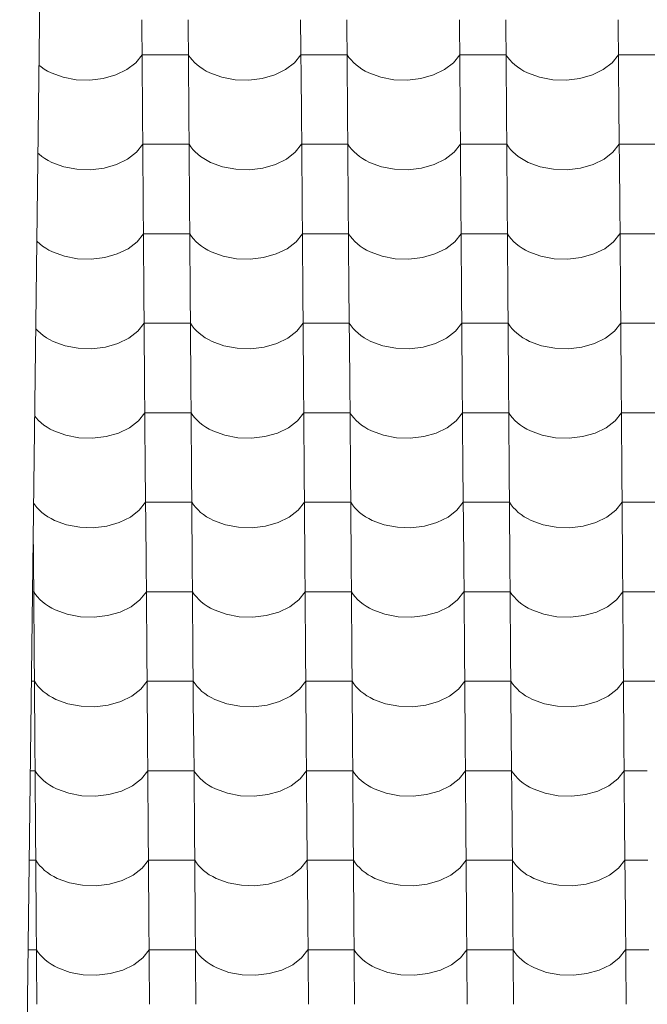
# Model space of a CAD drawing. Header units: millimetres. Extents: x -27785 to 104762, y -947 to 11132.
# Tile 5 of 146: x -20534 to -19882, y 7782 to 8805. Entities that reach past the tile are written whole.
import ezdxf

# ---------------------------------------------------------------- set-up
doc = ezdxf.new("R2010")
doc.units = ezdxf.units.MM
doc.header["$MEASUREMENT"] = 0
for name, color, linetype in [('POHLED JIŽNÍ_1_Bourané_Konstrukce - střechy a skořepiny', 7, 'Continuous'), ('POHLED JIŽNÍ_1_Bourané_Výplně - Povrchové', 7, 'Continuous'), ('POHLED JIŽNÍ_1_Konstrukce - nosné', 7, 'Continuous')]:
    doc.layers.add(name, color=color, linetype=linetype)

# ---------------------------------------------------------------- blocks, each defined once
blk = doc.blocks.new('*X2', base_point=(-29303.7, -27473.9))
at = {"layer": 'POHLED JIŽNÍ_1_Bourané_Výplně - Povrchové', "color": 7, "linetype": 'Continuous', "lineweight": 13}
for p, q in [((-20407.5, 8805.3), (-20406.7, 8712.6)), ((-20359.4, 8805.3), (-20358.7, 8712.6)), ((-20242.5, 8805.3), (-20241.8, 8712.6)), ((-20194.4, 8805.3), (-20193.7, 8712.6)), ((-20077.5, 8805.3), (-20076.8, 8712.6)), ((-20029.4, 8805.3), (-20028.7, 8712.6)), ((-19912.5, 8805.3), (-19911.8, 8712.6)), ((-20413.8, 8760.7), (-20407.2, 8769.1)), ((-20383.2, 8769.1), (-20407.2, 8769.1)), ((-20359.2, 8769.1), (-20383.2, 8769.1)), ((-20359.2, 8769.1), (-20357.3, 8766.3)), ((-20248.8, 8760.7), (-20242.2, 8769.1)), ((-20218.2, 8769.1), (-20242.2, 8769.1)), ((-20194.2, 8769.1), (-20218.2, 8769.1)), ((-20194.2, 8769.1), (-20192.3, 8766.3)), ((-20083.8, 8760.7), (-20077.2, 8769.1)), ((-20053.2, 8769.1), (-20077.2, 8769.1)), ((-20029.2, 8769.1), (-20053.2, 8769.1)), ((-20029.2, 8769.1), (-20027.3, 8766.3)), ((-19918.8, 8760.7), (-19912.2, 8769.1)), ((-19888.2, 8769.1), (-19912.2, 8769.1)), ((-19864.2, 8769.1), (-19888.2, 8769.1)), ((-20514.4, 8758.1), (-20512.1, 8756.3)), ((-20423, 8753.6), (-20413.8, 8760.7)), ((-20357.3, 8766.3), (-20355.2, 8763.6)), ((-20355.2, 8763.6), (-20352.7, 8761)), ((-20352.7, 8761), (-20350, 8758.6)), ((-20350, 8758.6), (-20347.1, 8756.3)), ((-20258.1, 8753.6), (-20248.8, 8760.7)), ((-20192.3, 8766.3), (-20190.2, 8763.6)), ((-20190.2, 8763.6), (-20187.7, 8761)), ((-20187.7, 8761), (-20185, 8758.6)), ((-20185, 8758.6), (-20182.1, 8756.3)), ((-20093.1, 8753.6), (-20083.8, 8760.7)), ((-20027.3, 8766.3), (-20025.2, 8763.6)), ((-20025.2, 8763.6), (-20022.7, 8761)), ((-20022.7, 8761), (-20020, 8758.6)), ((-20020, 8758.6), (-20017.1, 8756.3)), ((-19928.1, 8753.6), (-19918.8, 8760.7)), ((-20512.1, 8756.3), (-20508.9, 8754.1)), ((-20508.9, 8754.1), (-20505.4, 8752.1)), ((-20505.4, 8752.1), (-20501.8, 8750.2)), ((-20501.8, 8750.2), (-20489.3, 8745.6)), ((-20447.5, 8744.2), (-20434.5, 8748)), ((-20434.5, 8748), (-20423, 8753.6)), ((-20347.1, 8756.3), (-20343.9, 8754.1)), ((-20343.9, 8754.1), (-20340.5, 8752.1)), ((-20340.5, 8752.1), (-20336.8, 8750.2)), ((-20336.8, 8750.2), (-20324.3, 8745.6)), ((-20282.5, 8744.2), (-20269.5, 8748)), ((-20269.5, 8748), (-20258.1, 8753.6)), ((-20182.1, 8756.3), (-20178.9, 8754.1)), ((-20178.9, 8754.1), (-20175.5, 8752.1)), ((-20175.5, 8752.1), (-20171.8, 8750.2)), ((-20171.8, 8750.2), (-20159.3, 8745.6)), ((-20117.5, 8744.2), (-20104.5, 8748)), ((-20104.5, 8748), (-20093.1, 8753.6)), ((-20017.1, 8756.3), (-20013.9, 8754.1)), ((-20013.9, 8754.1), (-20010.5, 8752.1)), ((-20010.5, 8752.1), (-20006.8, 8750.2)), ((-20006.8, 8750.2), (-19994.3, 8745.6)), ((-19952.5, 8744.2), (-19939.5, 8748)), ((-19939.5, 8748), (-19928.1, 8753.6)), ((-20489.3, 8745.6), (-20475.7, 8743)), ((-20475.7, 8743), (-20461.5, 8742.6)), ((-20461.5, 8742.6), (-20447.5, 8744.2)), ((-20324.3, 8745.6), (-20310.7, 8743)), ((-20310.7, 8743), (-20296.5, 8742.6)), ((-20296.5, 8742.6), (-20282.5, 8744.2)), ((-20159.3, 8745.6), (-20145.7, 8743)), ((-20145.7, 8743), (-20131.5, 8742.6)), ((-20131.5, 8742.6), (-20117.5, 8744.2)), ((-19994.3, 8745.6), (-19980.7, 8743)), ((-19980.7, 8743), (-19966.5, 8742.6)), ((-19966.5, 8742.6), (-19952.5, 8744.2)), ((-20406.7, 8712.3), (-20406, 8619.6)), ((-20358.7, 8712.3), (-20358, 8619.6)), ((-20241.8, 8712.3), (-20241, 8619.6)), ((-20193.7, 8712.3), (-20193, 8619.6)), ((-20076.8, 8712.3), (-20076, 8619.6)), ((-20028.7, 8712.3), (-20028, 8619.6)), ((-19911.8, 8712.3), (-19911, 8619.6)), ((-20413.1, 8667.7), (-20406.5, 8676.1)), ((-20382.4, 8676.1), (-20406.5, 8676.1)), ((-20358.4, 8676.1), (-20382.4, 8676.1)), ((-20358.4, 8676.1), (-20356.6, 8673.3)), ((-20248.1, 8667.7), (-20241.5, 8676.1)), ((-20217.5, 8676.1), (-20241.5, 8676.1)), ((-20193.4, 8676.1), (-20217.5, 8676.1)), ((-20193.4, 8676.1), (-20191.6, 8673.3)), ((-20083.1, 8667.7), (-20076.5, 8676.1)), ((-20052.5, 8676.1), (-20076.5, 8676.1)), ((-20028.4, 8676.1), (-20052.5, 8676.1)), ((-20028.4, 8676.1), (-20026.6, 8673.3)), ((-19918.1, 8667.7), (-19911.5, 8676.1)), ((-19887.5, 8676.1), (-19911.5, 8676.1)), ((-19863.4, 8676.1), (-19887.5, 8676.1)), ((-20515.5, 8666.7), (-20514.3, 8665.6)), ((-20422.3, 8660.6), (-20413.1, 8667.7)), ((-20356.6, 8673.3), (-20354.4, 8670.6)), ((-20354.4, 8670.6), (-20352, 8668)), ((-20352, 8668), (-20349.3, 8665.6)), ((-20257.3, 8660.6), (-20248.1, 8667.7)), ((-20191.6, 8673.3), (-20189.4, 8670.6)), ((-20189.4, 8670.6), (-20187, 8668)), ((-20187, 8668), (-20184.3, 8665.6)), ((-20092.3, 8660.6), (-20083.1, 8667.7)), ((-20026.6, 8673.3), (-20024.5, 8670.6)), ((-20024.5, 8670.6), (-20022, 8668)), ((-20022, 8668), (-20019.3, 8665.6)), ((-19927.3, 8660.6), (-19918.1, 8667.7)), ((-20514.3, 8665.6), (-20511.4, 8663.2)), ((-20511.4, 8663.2), (-20508.2, 8661.1)), ((-20508.2, 8661.1), (-20504.7, 8659)), ((-20504.7, 8659), (-20501.1, 8657.2)), ((-20501.1, 8657.2), (-20488.6, 8652.6)), ((-20433.8, 8655), (-20422.3, 8660.6)), ((-20349.3, 8665.6), (-20346.4, 8663.2)), ((-20346.4, 8663.2), (-20343.2, 8661.1)), ((-20343.2, 8661.1), (-20339.7, 8659)), ((-20339.7, 8659), (-20336.1, 8657.2)), ((-20336.1, 8657.2), (-20323.6, 8652.6)), ((-20268.8, 8655), (-20257.3, 8660.6)), ((-20184.3, 8665.6), (-20181.4, 8663.2)), ((-20181.4, 8663.2), (-20178.2, 8661.1)), ((-20178.2, 8661.1), (-20174.7, 8659)), ((-20174.7, 8659), (-20171.1, 8657.2)), ((-20171.1, 8657.2), (-20158.6, 8652.6)), ((-20103.8, 8655), (-20092.3, 8660.6)), ((-20019.3, 8665.6), (-20016.4, 8663.2)), ((-20016.4, 8663.2), (-20013.2, 8661.1)), ((-20013.2, 8661.1), (-20009.7, 8659)), ((-20009.7, 8659), (-20006.1, 8657.2)), ((-20006.1, 8657.2), (-19993.6, 8652.6)), ((-19938.8, 8655), (-19927.3, 8660.6)), ((-20488.6, 8652.6), (-20474.9, 8650)), ((-20474.9, 8650), (-20460.7, 8649.6)), ((-20460.7, 8649.6), (-20446.8, 8651.2)), ((-20446.8, 8651.2), (-20433.8, 8655)), ((-20323.6, 8652.6), (-20309.9, 8650)), ((-20309.9, 8650), (-20295.8, 8649.6)), ((-20295.8, 8649.6), (-20281.8, 8651.2)), ((-20281.8, 8651.2), (-20268.8, 8655)), ((-20158.6, 8652.6), (-20144.9, 8650)), ((-20144.9, 8650), (-20130.8, 8649.6)), ((-20130.8, 8649.6), (-20116.8, 8651.2)), ((-20116.8, 8651.2), (-20103.8, 8655)), ((-19993.6, 8652.6), (-19979.9, 8650)), ((-19979.9, 8650), (-19965.8, 8649.6)), ((-19965.8, 8649.6), (-19951.8, 8651.2)), ((-19951.8, 8651.2), (-19938.8, 8655)), ((-20406, 8619.3), (-20405.3, 8526.6)), ((-20358, 8619.3), (-20357.3, 8526.6)), ((-20241, 8619.3), (-20240.3, 8526.6)), ((-20193, 8619.3), (-20192.3, 8526.6)), ((-20076, 8619.3), (-20075.3, 8526.6)), ((-20028, 8619.3), (-20027.3, 8526.6)), ((-19911, 8619.3), (-19910.3, 8526.6)), ((-20516.6, 8575.4), (-20516.3, 8575)), ((-20516.3, 8575), (-20513.6, 8572.6)), ((-20421.6, 8567.5), (-20412.3, 8574.7)), ((-20412.3, 8574.7), (-20405.7, 8583.1)), ((-20381.7, 8583.1), (-20405.7, 8583.1)), ((-20357.7, 8583.1), (-20381.7, 8583.1)), ((-20357.7, 8583.1), (-20355.9, 8580.3)), ((-20355.9, 8580.3), (-20353.7, 8577.6)), ((-20353.7, 8577.6), (-20351.3, 8575)), ((-20351.3, 8575), (-20348.6, 8572.6)), ((-20256.6, 8567.5), (-20247.3, 8574.7)), ((-20247.3, 8574.7), (-20240.7, 8583.1)), ((-20216.7, 8583.1), (-20240.7, 8583.1)), ((-20192.7, 8583.1), (-20216.7, 8583.1)), ((-20192.7, 8583.1), (-20190.9, 8580.3)), ((-20190.9, 8580.3), (-20188.7, 8577.6)), ((-20188.7, 8577.6), (-20186.3, 8575)), ((-20186.3, 8575), (-20183.6, 8572.6)), ((-20091.6, 8567.5), (-20082.4, 8574.7)), ((-20082.4, 8574.7), (-20075.8, 8583.1)), ((-20051.7, 8583.1), (-20075.8, 8583.1)), ((-20027.7, 8583.1), (-20051.7, 8583.1)), ((-20027.7, 8583.1), (-20025.9, 8580.3)), ((-20025.9, 8580.3), (-20023.7, 8577.6)), ((-20023.7, 8577.6), (-20021.3, 8575)), ((-20021.3, 8575), (-20018.6, 8572.6)), ((-19926.6, 8567.5), (-19917.4, 8574.7)), ((-19917.4, 8574.7), (-19910.8, 8583.1)), ((-19886.7, 8583.1), (-19910.8, 8583.1)), ((-19862.7, 8583.1), (-19886.7, 8583.1)), ((-20513.6, 8572.6), (-20510.6, 8570.2)), ((-20510.6, 8570.2), (-20507.4, 8568.1)), ((-20507.4, 8568.1), (-20504, 8566)), ((-20504, 8566), (-20500.4, 8564.2)), ((-20500.4, 8564.2), (-20487.9, 8559.6)), ((-20433, 8562), (-20421.6, 8567.5)), ((-20348.6, 8572.6), (-20345.6, 8570.2)), ((-20345.6, 8570.2), (-20342.4, 8568.1)), ((-20342.4, 8568.1), (-20339, 8566)), ((-20339, 8566), (-20335.4, 8564.2)), ((-20335.4, 8564.2), (-20322.9, 8559.6)), ((-20268, 8562), (-20256.6, 8567.5)), ((-20183.6, 8572.6), (-20180.6, 8570.2)), ((-20180.6, 8570.2), (-20177.4, 8568.1)), ((-20177.4, 8568.1), (-20174, 8566)), ((-20174, 8566), (-20170.4, 8564.2)), ((-20170.4, 8564.2), (-20157.9, 8559.6)), ((-20103, 8562), (-20091.6, 8567.5)), ((-20018.6, 8572.6), (-20015.6, 8570.2)), ((-20015.6, 8570.2), (-20012.4, 8568.1)), ((-20012.4, 8568.1), (-20009, 8566)), ((-20009, 8566), (-20005.4, 8564.2)), ((-20005.4, 8564.2), (-19992.9, 8559.6)), ((-19938, 8562), (-19926.6, 8567.5)), ((-20487.9, 8559.6), (-20474.2, 8557)), ((-20474.2, 8557), (-20460, 8556.6)), ((-20460, 8556.6), (-20446.1, 8558.2)), ((-20446.1, 8558.2), (-20433, 8562)), ((-20322.9, 8559.6), (-20309.2, 8557)), ((-20309.2, 8557), (-20295, 8556.6)), ((-20295, 8556.6), (-20281.1, 8558.2)), ((-20281.1, 8558.2), (-20268, 8562)), ((-20157.9, 8559.6), (-20144.2, 8557)), ((-20144.2, 8557), (-20130, 8556.6)), ((-20130, 8556.6), (-20116.1, 8558.2)), ((-20116.1, 8558.2), (-20103, 8562)), ((-19992.9, 8559.6), (-19979.2, 8557)), ((-19979.2, 8557), (-19965, 8556.6)), ((-19965, 8556.6), (-19951.1, 8558.2)), ((-19951.1, 8558.2), (-19938, 8562)), ((-20405.3, 8526.2), (-20404.6, 8433.6)), ((-20357.3, 8526.2), (-20356.5, 8433.6)), ((-20240.3, 8526.2), (-20239.6, 8433.6)), ((-20192.3, 8526.2), (-20191.5, 8433.6)), ((-20075.3, 8526.2), (-20074.6, 8433.6)), ((-20027.3, 8526.2), (-20026.6, 8433.6)), ((-19910.3, 8526.2), (-19909.6, 8433.6)), ((-20517.7, 8484.3), (-20515.6, 8482)), ((-20515.6, 8482), (-20512.9, 8479.6)), ((-20420.9, 8474.5), (-20411.6, 8481.7)), ((-20411.6, 8481.7), (-20405, 8490.1)), ((-20381, 8490.1), (-20405, 8490.1)), ((-20357, 8490.1), (-20381, 8490.1)), ((-20357, 8490.1), (-20355.1, 8487.3)), ((-20355.1, 8487.3), (-20353, 8484.6)), ((-20353, 8484.6), (-20350.6, 8482)), ((-20350.6, 8482), (-20347.9, 8479.6)), ((-20255.9, 8474.5), (-20246.6, 8481.7)), ((-20246.6, 8481.7), (-20240, 8490.1)), ((-20216, 8490.1), (-20240, 8490.1)), ((-20192, 8490.1), (-20216, 8490.1)), ((-20192, 8490.1), (-20190.1, 8487.3)), ((-20190.1, 8487.3), (-20188, 8484.6)), ((-20188, 8484.6), (-20185.6, 8482)), ((-20185.6, 8482), (-20182.9, 8479.6)), ((-20090.9, 8474.5), (-20081.6, 8481.7)), ((-20081.6, 8481.7), (-20075, 8490.1)), ((-20051, 8490.1), (-20075, 8490.1)), ((-20027, 8490.1), (-20051, 8490.1)), ((-20027, 8490.1), (-20025.1, 8487.3)), ((-20025.1, 8487.3), (-20023, 8484.6)), ((-20023, 8484.6), (-20020.6, 8482)), ((-20020.6, 8482), (-20017.9, 8479.6)), ((-19925.9, 8474.5), (-19916.6, 8481.7)), ((-19916.6, 8481.7), (-19910, 8490.1)), ((-19886, 8490.1), (-19910, 8490.1)), ((-19862, 8490.1), (-19886, 8490.1)), ((-20512.9, 8479.6), (-20509.9, 8477.2)), ((-20509.9, 8477.2), (-20506.7, 8475)), ((-20506.7, 8475), (-20503.3, 8473)), ((-20503.3, 8473), (-20499.6, 8471.2)), ((-20432.3, 8468.9), (-20420.9, 8474.5)), ((-20347.9, 8479.6), (-20344.9, 8477.2)), ((-20344.9, 8477.2), (-20341.7, 8475)), ((-20341.7, 8475), (-20338.3, 8473)), ((-20338.3, 8473), (-20334.6, 8471.2)), ((-20267.3, 8468.9), (-20255.9, 8474.5)), ((-20182.9, 8479.6), (-20179.9, 8477.2)), ((-20179.9, 8477.2), (-20176.7, 8475)), ((-20176.7, 8475), (-20173.3, 8473)), ((-20173.3, 8473), (-20169.6, 8471.2)), ((-20102.3, 8468.9), (-20090.9, 8474.5)), ((-20017.9, 8479.6), (-20014.9, 8477.2)), ((-20014.9, 8477.2), (-20011.7, 8475)), ((-20011.7, 8475), (-20008.3, 8473)), ((-20008.3, 8473), (-20004.7, 8471.2)), ((-19937.3, 8468.9), (-19925.9, 8474.5)), ((-20499.6, 8471.2), (-20487.2, 8466.6)), ((-20487.2, 8466.6), (-20473.5, 8464)), ((-20473.5, 8464), (-20459.3, 8463.5)), ((-20459.3, 8463.5), (-20445.3, 8465.2)), ((-20445.3, 8465.2), (-20432.3, 8468.9)), ((-20334.6, 8471.2), (-20322.2, 8466.6)), ((-20322.2, 8466.6), (-20308.5, 8464)), ((-20308.5, 8464), (-20294.3, 8463.5)), ((-20294.3, 8463.5), (-20280.3, 8465.2)), ((-20280.3, 8465.2), (-20267.3, 8468.9)), ((-20169.6, 8471.2), (-20157.2, 8466.6)), ((-20157.2, 8466.6), (-20143.5, 8464)), ((-20143.5, 8464), (-20129.3, 8463.5)), ((-20129.3, 8463.5), (-20115.3, 8465.2)), ((-20115.3, 8465.2), (-20102.3, 8468.9)), ((-20004.7, 8471.2), (-19992.2, 8466.6)), ((-19992.2, 8466.6), (-19978.5, 8464)), ((-19978.5, 8464), (-19964.3, 8463.5)), ((-19964.3, 8463.5), (-19950.4, 8465.2)), ((-19950.4, 8465.2), (-19937.3, 8468.9)), ((-20404.6, 8433.2), (-20403.9, 8340.6)), ((-20356.5, 8433.2), (-20355.8, 8340.6)), ((-20239.6, 8433.2), (-20238.9, 8340.6)), ((-20191.5, 8433.2), (-20190.8, 8340.6)), ((-20074.6, 8433.2), (-20073.9, 8340.6)), ((-20026.6, 8433.2), (-20025.8, 8340.6)), ((-19909.6, 8433.2), (-19908.9, 8340.6)), ((-20518.8, 8393.6), (-20517.3, 8391.6)), ((-20517.3, 8391.6), (-20514.8, 8389)), ((-20410.9, 8388.7), (-20404.3, 8397.1)), ((-20380.3, 8397.1), (-20404.3, 8397.1)), ((-20356.3, 8397.1), (-20380.3, 8397.1)), ((-20356.3, 8397.1), (-20354.4, 8394.3)), ((-20354.4, 8394.3), (-20352.3, 8391.6)), ((-20352.3, 8391.6), (-20349.8, 8389)), ((-20245.9, 8388.7), (-20239.3, 8397.1)), ((-20215.3, 8397.1), (-20239.3, 8397.1)), ((-20191.3, 8397.1), (-20215.3, 8397.1)), ((-20191.3, 8397.1), (-20189.4, 8394.3)), ((-20189.4, 8394.3), (-20187.3, 8391.6)), ((-20187.3, 8391.6), (-20184.8, 8389)), ((-20080.9, 8388.7), (-20074.3, 8397.1)), ((-20050.3, 8397.1), (-20074.3, 8397.1)), ((-20026.3, 8397.1), (-20050.3, 8397.1)), ((-20026.3, 8397.1), (-20024.4, 8394.3)), ((-20024.4, 8394.3), (-20022.3, 8391.6)), ((-20022.3, 8391.6), (-20019.9, 8389)), ((-19915.9, 8388.7), (-19909.3, 8397.1)), ((-19885.3, 8397.1), (-19909.3, 8397.1)), ((-19861.3, 8397.1), (-19885.3, 8397.1)), ((-20514.8, 8389), (-20512.1, 8386.5)), ((-20512.1, 8386.5), (-20509.2, 8384.2)), ((-20509.2, 8384.2), (-20506, 8382)), ((-20506, 8382), (-20502.6, 8380)), ((-20502.6, 8380), (-20498.9, 8378.2)), ((-20431.6, 8375.9), (-20420.2, 8381.5)), ((-20420.2, 8381.5), (-20410.9, 8388.7)), ((-20349.8, 8389), (-20347.1, 8386.5)), ((-20347.1, 8386.5), (-20344.2, 8384.2)), ((-20344.2, 8384.2), (-20341, 8382)), ((-20341, 8382), (-20337.6, 8380)), ((-20337.6, 8380), (-20333.9, 8378.2)), ((-20266.6, 8375.9), (-20255.2, 8381.5)), ((-20255.2, 8381.5), (-20245.9, 8388.7)), ((-20184.8, 8389), (-20182.1, 8386.5)), ((-20182.1, 8386.5), (-20179.2, 8384.2)), ((-20179.2, 8384.2), (-20176, 8382)), ((-20176, 8382), (-20172.6, 8380)), ((-20172.6, 8380), (-20168.9, 8378.2)), ((-20101.6, 8375.9), (-20090.2, 8381.5)), ((-20090.2, 8381.5), (-20080.9, 8388.7)), ((-20019.9, 8389), (-20017.2, 8386.5)), ((-20017.2, 8386.5), (-20014.2, 8384.2)), ((-20014.2, 8384.2), (-20011, 8382)), ((-20011, 8382), (-20007.6, 8380)), ((-20007.6, 8380), (-20003.9, 8378.2)), ((-19936.6, 8375.9), (-19925.2, 8381.5)), ((-19925.2, 8381.5), (-19915.9, 8388.7)), ((-20498.9, 8378.2), (-20486.4, 8373.6)), ((-20486.4, 8373.6), (-20472.8, 8371)), ((-20472.8, 8371), (-20458.6, 8370.5)), ((-20458.6, 8370.5), (-20444.6, 8372.2)), ((-20444.6, 8372.2), (-20431.6, 8375.9)), ((-20333.9, 8378.2), (-20321.4, 8373.6)), ((-20321.4, 8373.6), (-20307.8, 8371)), ((-20307.8, 8371), (-20293.6, 8370.5)), ((-20293.6, 8370.5), (-20279.6, 8372.2)), ((-20279.6, 8372.2), (-20266.6, 8375.9)), ((-20168.9, 8378.2), (-20156.4, 8373.6)), ((-20156.4, 8373.6), (-20142.8, 8371)), ((-20142.8, 8371), (-20128.6, 8370.5)), ((-20128.6, 8370.5), (-20114.6, 8372.2)), ((-20114.6, 8372.2), (-20101.6, 8375.9)), ((-20003.9, 8378.2), (-19991.5, 8373.6)), ((-19991.5, 8373.6), (-19977.8, 8371)), ((-19977.8, 8371), (-19963.6, 8370.5)), ((-19963.6, 8370.5), (-19949.6, 8372.2)), ((-19949.6, 8372.2), (-19936.6, 8375.9)), ((-20403.9, 8340.2), (-20403.1, 8247.6)), ((-20355.8, 8340.2), (-20355.1, 8247.6)), ((-20238.9, 8340.2), (-20238.1, 8247.6)), ((-20190.8, 8340.2), (-20190.1, 8247.6)), ((-20073.9, 8340.2), (-20073.1, 8247.6)), ((-20025.8, 8340.2), (-20025.1, 8247.6)), ((-19908.9, 8340.2), (-19908.1, 8247.6)), ((-20519.9, 8303.2), (-20518.7, 8301.3)), ((-20518.7, 8301.3), (-20516.5, 8298.6)), ((-20516.5, 8298.6), (-20514.1, 8296)), ((-20410.2, 8295.7), (-20403.6, 8304.1)), ((-20379.6, 8304.1), (-20403.6, 8304.1)), ((-20355.5, 8304.1), (-20379.6, 8304.1)), ((-20355.5, 8304.1), (-20353.7, 8301.3)), ((-20353.7, 8301.3), (-20351.5, 8298.6)), ((-20351.5, 8298.6), (-20349.1, 8296)), ((-20245.2, 8295.7), (-20238.6, 8304.1)), ((-20214.6, 8304.1), (-20238.6, 8304.1)), ((-20190.5, 8304.1), (-20214.6, 8304.1)), ((-20190.5, 8304.1), (-20188.7, 8301.3)), ((-20188.7, 8301.3), (-20186.6, 8298.6)), ((-20186.6, 8298.6), (-20184.1, 8296)), ((-20080.2, 8295.7), (-20073.6, 8304.1)), ((-20049.6, 8304.1), (-20073.6, 8304.1)), ((-20025.5, 8304.1), (-20049.6, 8304.1)), ((-20025.5, 8304.1), (-20023.7, 8301.3)), ((-20023.7, 8301.3), (-20021.6, 8298.6)), ((-20021.6, 8298.6), (-20019.1, 8296)), ((-19915.2, 8295.7), (-19908.6, 8304.1)), ((-19884.6, 8304.1), (-19908.6, 8304.1)), ((-19860.5, 8304.1), (-19884.6, 8304.1)), ((-20514.1, 8296), (-20511.4, 8293.5)), ((-20511.4, 8293.5), (-20508.5, 8291.2)), ((-20508.5, 8291.2), (-20505.3, 8289)), ((-20505.3, 8289), (-20501.8, 8287)), ((-20430.9, 8282.9), (-20419.4, 8288.5)), ((-20419.4, 8288.5), (-20410.2, 8295.7)), ((-20349.1, 8296), (-20346.4, 8293.5)), ((-20346.4, 8293.5), (-20343.5, 8291.2)), ((-20343.5, 8291.2), (-20340.3, 8289)), ((-20340.3, 8289), (-20336.8, 8287)), ((-20265.9, 8282.9), (-20254.4, 8288.5)), ((-20254.4, 8288.5), (-20245.2, 8295.7)), ((-20184.1, 8296), (-20181.4, 8293.5)), ((-20181.4, 8293.5), (-20178.5, 8291.2)), ((-20178.5, 8291.2), (-20175.3, 8289)), ((-20175.3, 8289), (-20171.8, 8287)), ((-20100.9, 8282.9), (-20089.4, 8288.5)), ((-20089.4, 8288.5), (-20080.2, 8295.7)), ((-20019.1, 8296), (-20016.4, 8293.5)), ((-20016.4, 8293.5), (-20013.5, 8291.2)), ((-20013.5, 8291.2), (-20010.3, 8289)), ((-20010.3, 8289), (-20006.8, 8287)), ((-19935.9, 8282.9), (-19924.4, 8288.5)), ((-19924.4, 8288.5), (-19915.2, 8295.7)), ((-20501.8, 8287), (-20498.2, 8285.2)), ((-20498.2, 8285.2), (-20485.7, 8280.6)), ((-20485.7, 8280.6), (-20472, 8278)), ((-20472, 8278), (-20457.9, 8277.5)), ((-20457.9, 8277.5), (-20443.9, 8279.2)), ((-20443.9, 8279.2), (-20430.9, 8282.9)), ((-20336.8, 8287), (-20333.2, 8285.2)), ((-20333.2, 8285.2), (-20320.7, 8280.6)), ((-20320.7, 8280.6), (-20307, 8278)), ((-20307, 8278), (-20292.9, 8277.5)), ((-20292.9, 8277.5), (-20278.9, 8279.2)), ((-20278.9, 8279.2), (-20265.9, 8282.9)), ((-20171.8, 8287), (-20168.2, 8285.2)), ((-20168.2, 8285.2), (-20155.7, 8280.6)), ((-20155.7, 8280.6), (-20142, 8278)), ((-20142, 8278), (-20127.9, 8277.5)), ((-20127.9, 8277.5), (-20113.9, 8279.2)), ((-20113.9, 8279.2), (-20100.9, 8282.9)), ((-20006.8, 8287), (-20003.2, 8285.2)), ((-20003.2, 8285.2), (-19990.7, 8280.6)), ((-19990.7, 8280.6), (-19977, 8278)), ((-19977, 8278), (-19962.9, 8277.5)), ((-19962.9, 8277.5), (-19948.9, 8279.2)), ((-19948.9, 8279.2), (-19935.9, 8282.9)), ((-20520.3, 8273), (-20520.1, 8247.6)), ((-20520.1, 8247.2), (-20519.4, 8154.5)), ((-20403.1, 8247.2), (-20402.4, 8154.5)), ((-20355.1, 8247.2), (-20354.4, 8154.5)), ((-20238.1, 8247.2), (-20237.4, 8154.5)), ((-20190.1, 8247.2), (-20189.4, 8154.5)), ((-20073.1, 8247.2), (-20072.4, 8154.5)), ((-20025.1, 8247.2), (-20024.4, 8154.5)), ((-19908.1, 8247.2), (-19907.4, 8154.5)), ((-20519.8, 8211.1), (-20521, 8211.1)), ((-20519.8, 8211.1), (-20518, 8208.3)), ((-20518, 8208.3), (-20515.8, 8205.6)), ((-20515.8, 8205.6), (-20513.4, 8203)), ((-20409.5, 8202.7), (-20402.8, 8211.1)), ((-20378.8, 8211.1), (-20402.8, 8211.1)), ((-20354.8, 8211.1), (-20378.8, 8211.1)), ((-20354.8, 8211.1), (-20353, 8208.3)), ((-20353, 8208.3), (-20350.8, 8205.6)), ((-20350.8, 8205.6), (-20348.4, 8203)), ((-20244.5, 8202.7), (-20237.9, 8211.1)), ((-20213.8, 8211.1), (-20237.9, 8211.1)), ((-20189.8, 8211.1), (-20213.8, 8211.1)), ((-20189.8, 8211.1), (-20188, 8208.3)), ((-20188, 8208.3), (-20185.8, 8205.6)), ((-20185.8, 8205.6), (-20183.4, 8203)), ((-20079.5, 8202.7), (-20072.9, 8211.1)), ((-20048.8, 8211.1), (-20072.9, 8211.1)), ((-20024.8, 8211.1), (-20048.8, 8211.1)), ((-20024.8, 8211.1), (-20023, 8208.3)), ((-20023, 8208.3), (-20020.8, 8205.6)), ((-20020.8, 8205.6), (-20018.4, 8203)), ((-19914.5, 8202.7), (-19907.9, 8211.1)), ((-19883.8, 8211.1), (-19907.9, 8211.1)), ((-19859.8, 8211.1), (-19883.8, 8211.1)), ((-20513.4, 8203), (-20510.7, 8200.5)), ((-20510.7, 8200.5), (-20507.7, 8198.2)), ((-20507.7, 8198.2), (-20504.5, 8196)), ((-20504.5, 8196), (-20501.1, 8194)), ((-20430.1, 8189.9), (-20418.7, 8195.5)), ((-20418.7, 8195.5), (-20409.5, 8202.7)), ((-20348.4, 8203), (-20345.7, 8200.5)), ((-20345.7, 8200.5), (-20342.7, 8198.2)), ((-20342.7, 8198.2), (-20339.5, 8196)), ((-20339.5, 8196), (-20336.1, 8194)), ((-20265.1, 8189.9), (-20253.7, 8195.5)), ((-20253.7, 8195.5), (-20244.5, 8202.7)), ((-20183.4, 8203), (-20180.7, 8200.5)), ((-20180.7, 8200.5), (-20177.7, 8198.2)), ((-20177.7, 8198.2), (-20174.5, 8196)), ((-20174.5, 8196), (-20171.1, 8194)), ((-20100.1, 8189.9), (-20088.7, 8195.5)), ((-20088.7, 8195.5), (-20079.5, 8202.7)), ((-20018.4, 8203), (-20015.7, 8200.5)), ((-20015.7, 8200.5), (-20012.7, 8198.2)), ((-20012.7, 8198.2), (-20009.5, 8196)), ((-20009.5, 8196), (-20006.1, 8194)), ((-19935.1, 8189.9), (-19923.7, 8195.5)), ((-19923.7, 8195.5), (-19914.5, 8202.7)), ((-20501.1, 8194), (-20497.5, 8192.2)), ((-20497.5, 8192.2), (-20485, 8187.6)), ((-20485, 8187.6), (-20471.3, 8185)), ((-20471.3, 8185), (-20457.1, 8184.5)), ((-20457.1, 8184.5), (-20443.2, 8186.2)), ((-20443.2, 8186.2), (-20430.1, 8189.9)), ((-20336.1, 8194), (-20332.5, 8192.2)), ((-20332.5, 8192.2), (-20320, 8187.6)), ((-20320, 8187.6), (-20306.3, 8185)), ((-20306.3, 8185), (-20292.1, 8184.5)), ((-20292.1, 8184.5), (-20278.2, 8186.2)), ((-20278.2, 8186.2), (-20265.1, 8189.9)), ((-20171.1, 8194), (-20167.5, 8192.2)), ((-20167.5, 8192.2), (-20155, 8187.6)), ((-20155, 8187.6), (-20141.3, 8185)), ((-20141.3, 8185), (-20127.1, 8184.5)), ((-20127.1, 8184.5), (-20113.2, 8186.2)), ((-20113.2, 8186.2), (-20100.1, 8189.9)), ((-20006.1, 8194), (-20002.5, 8192.2)), ((-20002.5, 8192.2), (-19990, 8187.6)), ((-19990, 8187.6), (-19976.3, 8185)), ((-19976.3, 8185), (-19962.1, 8184.5)), ((-19962.1, 8184.5), (-19948.2, 8186.2)), ((-19948.2, 8186.2), (-19935.1, 8189.9)), ((-20519.4, 8154.2), (-20518.6, 8061.5)), ((-20402.4, 8154.2), (-20401.7, 8061.5)), ((-20354.4, 8154.2), (-20353.7, 8061.5)), ((-20237.4, 8154.2), (-20236.7, 8061.5)), ((-20189.4, 8154.2), (-20188.7, 8061.5)), ((-20072.4, 8154.2), (-20071.7, 8061.5)), ((-20024.4, 8154.2), (-20023.7, 8061.5)), ((-19907.4, 8154.2), (-19906.7, 8061.5)), ((-20519.1, 8118.1), (-20522.2, 8118.1)), ((-20519.1, 8118.1), (-20517.2, 8115.3)), ((-20517.2, 8115.3), (-20515.1, 8112.6)), ((-20408.7, 8109.7), (-20402.1, 8118.1)), ((-20378.1, 8118.1), (-20402.1, 8118.1)), ((-20354.1, 8118.1), (-20378.1, 8118.1)), ((-20354.1, 8118.1), (-20352.2, 8115.3)), ((-20352.2, 8115.3), (-20350.1, 8112.6)), ((-20243.7, 8109.7), (-20237.1, 8118.1)), ((-20213.1, 8118.1), (-20237.1, 8118.1)), ((-20189.1, 8118.1), (-20213.1, 8118.1)), ((-20189.1, 8118.1), (-20187.2, 8115.3)), ((-20187.2, 8115.3), (-20185.1, 8112.6)), ((-20078.7, 8109.7), (-20072.1, 8118.1)), ((-20048.1, 8118.1), (-20072.1, 8118.1)), ((-20024.1, 8118.1), (-20048.1, 8118.1)), ((-20024.1, 8118.1), (-20022.3, 8115.3)), ((-20022.3, 8115.3), (-20020.1, 8112.6)), ((-19913.7, 8109.7), (-19907.1, 8118.1)), ((-19883.1, 8118.1), (-19907.1, 8118.1)), ((-19859.1, 8118.1), (-19883.1, 8118.1)), ((-20515.1, 8112.6), (-20512.7, 8110)), ((-20512.7, 8110), (-20510, 8107.5)), ((-20510, 8107.5), (-20507, 8105.2)), ((-20507, 8105.2), (-20503.8, 8103)), ((-20503.8, 8103), (-20500.4, 8101)), ((-20418, 8102.5), (-20408.7, 8109.7)), ((-20350.1, 8112.6), (-20347.7, 8110)), ((-20347.7, 8110), (-20345, 8107.5)), ((-20345, 8107.5), (-20342, 8105.2)), ((-20342, 8105.2), (-20338.8, 8103)), ((-20338.8, 8103), (-20335.4, 8101)), ((-20253, 8102.5), (-20243.7, 8109.7)), ((-20185.1, 8112.6), (-20182.7, 8110)), ((-20182.7, 8110), (-20180, 8107.5)), ((-20180, 8107.5), (-20177, 8105.2)), ((-20177, 8105.2), (-20173.8, 8103)), ((-20173.8, 8103), (-20170.4, 8101)), ((-20088, 8102.5), (-20078.7, 8109.7)), ((-20020.1, 8112.6), (-20017.7, 8110)), ((-20017.7, 8110), (-20015, 8107.5)), ((-20015, 8107.5), (-20012, 8105.2)), ((-20012, 8105.2), (-20008.8, 8103)), ((-20008.8, 8103), (-20005.4, 8101)), ((-19923, 8102.5), (-19913.7, 8109.7)), ((-20500.4, 8101), (-20496.7, 8099.1)), ((-20496.7, 8099.1), (-20484.3, 8094.6)), ((-20484.3, 8094.6), (-20470.6, 8092)), ((-20456.4, 8091.5), (-20442.4, 8093.2)), ((-20442.4, 8093.2), (-20429.4, 8096.9)), ((-20429.4, 8096.9), (-20418, 8102.5)), ((-20335.4, 8101), (-20331.8, 8099.1)), ((-20331.8, 8099.1), (-20319.3, 8094.6)), ((-20319.3, 8094.6), (-20305.6, 8092)), ((-20291.4, 8091.5), (-20277.4, 8093.2)), ((-20277.4, 8093.2), (-20264.4, 8096.9)), ((-20264.4, 8096.9), (-20253, 8102.5)), ((-20170.4, 8101), (-20166.8, 8099.1)), ((-20166.8, 8099.1), (-20154.3, 8094.6)), ((-20154.3, 8094.6), (-20140.6, 8092)), ((-20126.4, 8091.5), (-20112.5, 8093.2)), ((-20112.5, 8093.2), (-20099.4, 8096.9)), ((-20099.4, 8096.9), (-20088, 8102.5)), ((-20005.4, 8101), (-20001.8, 8099.1)), ((-20001.8, 8099.1), (-19989.3, 8094.6)), ((-19989.3, 8094.6), (-19975.6, 8092)), ((-19961.4, 8091.5), (-19947.5, 8093.2)), ((-19947.5, 8093.2), (-19934.4, 8096.9)), ((-19934.4, 8096.9), (-19923, 8102.5)), ((-20470.6, 8092), (-20456.4, 8091.5)), ((-20305.6, 8092), (-20291.4, 8091.5)), ((-20140.6, 8092), (-20126.4, 8091.5)), ((-19975.6, 8092), (-19961.4, 8091.5)), ((-20518.6, 8061.2), (-20517.9, 7968.5)), ((-20401.7, 8061.2), (-20401, 7968.5)), ((-20353.6, 8061.2), (-20352.9, 7968.5)), ((-20236.7, 8061.2), (-20236, 7968.5)), ((-20188.7, 8061.2), (-20187.9, 7968.5)), ((-20071.7, 8061.2), (-20071, 7968.5)), ((-20023.7, 8061.2), (-20022.9, 7968.5)), ((-19906.7, 8061.2), (-19906, 7968.5)), ((-20518.4, 8025), (-20523.3, 8025)), ((-20518.4, 8025), (-20516.5, 8022.3)), ((-20516.5, 8022.3), (-20514.4, 8019.6)), ((-20408, 8016.7), (-20401.4, 8025)), ((-20377.4, 8025), (-20401.4, 8025)), ((-20353.4, 8025), (-20377.4, 8025)), ((-20353.4, 8025), (-20351.5, 8022.3)), ((-20351.5, 8022.3), (-20349.4, 8019.6)), ((-20243, 8016.7), (-20236.4, 8025)), ((-20212.4, 8025), (-20236.4, 8025)), ((-20188.4, 8025), (-20212.4, 8025)), ((-20188.4, 8025), (-20186.5, 8022.3)), ((-20186.5, 8022.3), (-20184.4, 8019.6)), ((-20078, 8016.7), (-20071.4, 8025)), ((-20047.4, 8025), (-20071.4, 8025)), ((-20023.4, 8025), (-20047.4, 8025)), ((-20023.4, 8025), (-20021.5, 8022.3)), ((-20021.5, 8022.3), (-20019.4, 8019.6)), ((-19913, 8016.7), (-19906.4, 8025)), ((-19882.4, 8025), (-19906.4, 8025)), ((-20514.4, 8019.6), (-20511.9, 8017)), ((-20511.9, 8017), (-20509.2, 8014.5)), ((-20509.2, 8014.5), (-20506.3, 8012.2)), ((-20506.3, 8012.2), (-20503.1, 8010)), ((-20417.3, 8009.5), (-20408, 8016.7)), ((-20349.4, 8019.6), (-20347, 8017)), ((-20347, 8017), (-20344.3, 8014.5)), ((-20344.3, 8014.5), (-20341.3, 8012.2)), ((-20341.3, 8012.2), (-20338.1, 8010)), ((-20252.3, 8009.5), (-20243, 8016.7)), ((-20184.4, 8019.6), (-20182, 8017)), ((-20182, 8017), (-20179.3, 8014.5)), ((-20179.3, 8014.5), (-20176.3, 8012.2)), ((-20176.3, 8012.2), (-20173.1, 8010)), ((-20087.3, 8009.5), (-20078, 8016.7)), ((-20019.4, 8019.6), (-20017, 8017)), ((-20017, 8017), (-20014.3, 8014.5)), ((-20014.3, 8014.5), (-20011.3, 8012.2)), ((-20011.3, 8012.2), (-20008.1, 8010)), ((-19922.3, 8009.5), (-19913, 8016.7)), ((-20503.1, 8010), (-20499.7, 8008)), ((-20499.7, 8008), (-20496, 8006.1)), ((-20496, 8006.1), (-20483.5, 8001.6)), ((-20483.5, 8001.6), (-20469.9, 7999)), ((-20441.7, 8000.2), (-20428.7, 8003.9)), ((-20428.7, 8003.9), (-20417.3, 8009.5)), ((-20338.1, 8010), (-20334.7, 8008)), ((-20334.7, 8008), (-20331, 8006.1)), ((-20331, 8006.1), (-20318.5, 8001.6)), ((-20318.5, 8001.6), (-20304.9, 7999)), ((-20276.7, 8000.2), (-20263.7, 8003.9)), ((-20263.7, 8003.9), (-20252.3, 8009.5)), ((-20173.1, 8010), (-20169.7, 8008)), ((-20169.7, 8008), (-20166, 8006.1)), ((-20166, 8006.1), (-20153.6, 8001.6)), ((-20153.6, 8001.6), (-20139.9, 7999)), ((-20111.7, 8000.2), (-20098.7, 8003.9)), ((-20098.7, 8003.9), (-20087.3, 8009.5)), ((-20008.1, 8010), (-20004.7, 8008)), ((-20004.7, 8008), (-20001, 8006.1)), ((-20001, 8006.1), (-19988.6, 8001.6)), ((-19988.6, 8001.6), (-19974.9, 7999)), ((-19946.7, 8000.2), (-19933.7, 8003.9)), ((-19933.7, 8003.9), (-19922.3, 8009.5)), ((-20469.9, 7999), (-20455.7, 7998.5)), ((-20455.7, 7998.5), (-20441.7, 8000.2)), ((-20304.9, 7999), (-20290.7, 7998.5)), ((-20290.7, 7998.5), (-20276.7, 8000.2)), ((-20139.9, 7999), (-20125.7, 7998.5)), ((-20125.7, 7998.5), (-20111.7, 8000.2)), ((-19974.9, 7999), (-19960.7, 7998.5)), ((-19960.7, 7998.5), (-19946.7, 8000.2)), ((-20517.9, 7968.2), (-20517.2, 7875.5)), ((-20401, 7968.2), (-20400.2, 7875.5)), ((-20352.9, 7968.2), (-20352.2, 7875.5)), ((-20236, 7968.2), (-20235.2, 7875.5)), ((-20187.9, 7968.2), (-20187.2, 7875.5)), ((-20071, 7968.2), (-20070.2, 7875.5)), ((-20022.9, 7968.2), (-20022.2, 7875.5)), ((-19906, 7968.2), (-19905.2, 7875.5)), ((-20517.6, 7932), (-20524.4, 7932)), ((-20517.6, 7932), (-20515.8, 7929.2)), ((-20515.8, 7929.2), (-20513.7, 7926.5)), ((-20407.3, 7923.7), (-20400.7, 7932)), ((-20376.7, 7932), (-20400.7, 7932)), ((-20352.6, 7932), (-20376.7, 7932)), ((-20352.6, 7932), (-20350.8, 7929.2)), ((-20350.8, 7929.2), (-20348.7, 7926.5)), ((-20242.3, 7923.7), (-20235.7, 7932)), ((-20211.7, 7932), (-20235.7, 7932)), ((-20187.6, 7932), (-20211.7, 7932)), ((-20187.6, 7932), (-20185.8, 7929.2)), ((-20185.8, 7929.2), (-20183.7, 7926.5)), ((-20077.3, 7923.7), (-20070.7, 7932)), ((-20046.7, 7932), (-20070.7, 7932)), ((-20022.7, 7932), (-20046.7, 7932)), ((-20022.7, 7932), (-20020.8, 7929.2)), ((-20020.8, 7929.2), (-20018.7, 7926.5)), ((-19912.3, 7923.7), (-19905.7, 7932)), ((-19881.7, 7932), (-19905.7, 7932)), ((-20513.7, 7926.5), (-20511.2, 7924)), ((-20511.2, 7924), (-20508.5, 7921.5)), ((-20508.5, 7921.5), (-20505.6, 7919.2)), ((-20505.6, 7919.2), (-20502.4, 7917)), ((-20416.5, 7916.5), (-20407.3, 7923.7)), ((-20348.7, 7926.5), (-20346.2, 7924)), ((-20346.2, 7924), (-20343.5, 7921.5)), ((-20343.5, 7921.5), (-20340.6, 7919.2)), ((-20340.6, 7919.2), (-20337.4, 7917)), ((-20251.5, 7916.5), (-20242.3, 7923.7)), ((-20183.7, 7926.5), (-20181.2, 7924)), ((-20181.2, 7924), (-20178.5, 7921.5)), ((-20178.5, 7921.5), (-20175.6, 7919.2)), ((-20175.6, 7919.2), (-20172.4, 7917)), ((-20086.5, 7916.5), (-20077.3, 7923.7)), ((-20018.7, 7926.5), (-20016.2, 7924)), ((-20016.2, 7924), (-20013.5, 7921.5)), ((-20013.5, 7921.5), (-20010.6, 7919.2)), ((-20010.6, 7919.2), (-20007.4, 7917)), ((-19921.5, 7916.5), (-19912.3, 7923.7)), ((-20502.4, 7917), (-20498.9, 7915)), ((-20498.9, 7915), (-20495.3, 7913.1)), ((-20495.3, 7913.1), (-20482.8, 7908.6)), ((-20441, 7907.2), (-20428, 7910.9)), ((-20428, 7910.9), (-20416.5, 7916.5)), ((-20337.4, 7917), (-20333.9, 7915)), ((-20333.9, 7915), (-20330.3, 7913.1)), ((-20330.3, 7913.1), (-20317.8, 7908.6)), ((-20276, 7907.2), (-20263, 7910.9)), ((-20263, 7910.9), (-20251.5, 7916.5)), ((-20172.4, 7917), (-20168.9, 7915)), ((-20168.9, 7915), (-20165.3, 7913.1)), ((-20165.3, 7913.1), (-20152.8, 7908.6)), ((-20111, 7907.2), (-20098, 7910.9)), ((-20098, 7910.9), (-20086.5, 7916.5)), ((-20007.4, 7917), (-20003.9, 7915)), ((-20003.9, 7915), (-20000.3, 7913.1)), ((-20000.3, 7913.1), (-19987.8, 7908.6)), ((-19946, 7907.2), (-19933, 7910.9)), ((-19933, 7910.9), (-19921.5, 7916.5)), ((-20482.8, 7908.6), (-20469.1, 7906)), ((-20469.1, 7906), (-20455, 7905.5)), ((-20455, 7905.5), (-20441, 7907.2)), ((-20317.8, 7908.6), (-20304.1, 7906)), ((-20304.1, 7906), (-20290, 7905.5)), ((-20290, 7905.5), (-20276, 7907.2)), ((-20152.8, 7908.6), (-20139.1, 7906)), ((-20139.1, 7906), (-20125, 7905.5)), ((-20125, 7905.5), (-20111, 7907.2)), ((-19987.8, 7908.6), (-19974.2, 7906)), ((-19974.2, 7906), (-19960, 7905.5)), ((-19960, 7905.5), (-19946, 7907.2)), ((-20517.2, 7875.2), (-20516.5, 7782.5)), ((-20400.2, 7875.2), (-20399.5, 7782.5)), ((-20352.2, 7875.2), (-20351.5, 7782.5)), ((-20235.2, 7875.2), (-20234.5, 7782.5)), ((-20187.2, 7875.2), (-20186.5, 7782.5)), ((-20070.2, 7875.2), (-20069.5, 7782.5)), ((-20022.2, 7875.2), (-20021.5, 7782.5)), ((-19905.2, 7875.2), (-19904.5, 7782.5)), ((-20516.9, 7839), (-20525.5, 7839)), ((-20516.9, 7839), (-20515.1, 7836.2)), ((-20406.6, 7830.6), (-20400, 7839)), ((-20375.9, 7839), (-20400, 7839)), ((-20351.9, 7839), (-20375.9, 7839)), ((-20351.9, 7839), (-20350.1, 7836.2)), ((-20241.6, 7830.6), (-20235, 7839)), ((-20210.9, 7839), (-20235, 7839)), ((-20186.9, 7839), (-20210.9, 7839)), ((-20186.9, 7839), (-20185.1, 7836.2)), ((-20076.6, 7830.6), (-20070, 7839)), ((-20045.9, 7839), (-20070, 7839)), ((-20021.9, 7839), (-20045.9, 7839)), ((-20021.9, 7839), (-20020.1, 7836.2)), ((-19911.6, 7830.6), (-19905, 7839)), ((-19880.9, 7839), (-19905, 7839)), ((-20515.1, 7836.2), (-20512.9, 7833.5)), ((-20512.9, 7833.5), (-20510.5, 7831)), ((-20510.5, 7831), (-20507.8, 7828.5)), ((-20507.8, 7828.5), (-20504.8, 7826.2)), ((-20415.8, 7823.5), (-20406.6, 7830.6)), ((-20350.1, 7836.2), (-20347.9, 7833.5)), ((-20347.9, 7833.5), (-20345.5, 7831)), ((-20345.5, 7831), (-20342.8, 7828.5)), ((-20342.8, 7828.5), (-20339.8, 7826.2)), ((-20250.8, 7823.5), (-20241.6, 7830.6)), ((-20185.1, 7836.2), (-20182.9, 7833.5)), ((-20182.9, 7833.5), (-20180.5, 7831)), ((-20180.5, 7831), (-20177.8, 7828.5)), ((-20177.8, 7828.5), (-20174.8, 7826.2)), ((-20085.8, 7823.5), (-20076.6, 7830.6)), ((-20020.1, 7836.2), (-20017.9, 7833.5)), ((-20017.9, 7833.5), (-20015.5, 7831)), ((-20015.5, 7831), (-20012.8, 7828.5)), ((-20012.8, 7828.5), (-20009.9, 7826.2)), ((-19920.8, 7823.5), (-19911.6, 7830.6)), ((-20504.8, 7826.2), (-20501.6, 7824)), ((-20501.6, 7824), (-20498.2, 7822)), ((-20498.2, 7822), (-20494.6, 7820.1)), ((-20494.6, 7820.1), (-20482.1, 7815.5)), ((-20440.3, 7814.2), (-20427.2, 7817.9)), ((-20427.2, 7817.9), (-20415.8, 7823.5)), ((-20339.8, 7826.2), (-20336.6, 7824)), ((-20336.6, 7824), (-20333.2, 7822)), ((-20333.2, 7822), (-20329.6, 7820.1)), ((-20329.6, 7820.1), (-20317.1, 7815.5)), ((-20275.3, 7814.2), (-20262.2, 7817.9)), ((-20262.2, 7817.9), (-20250.8, 7823.5)), ((-20174.8, 7826.2), (-20171.6, 7824)), ((-20171.6, 7824), (-20168.2, 7822)), ((-20168.2, 7822), (-20164.6, 7820.1)), ((-20164.6, 7820.1), (-20152.1, 7815.5)), ((-20110.3, 7814.2), (-20097.3, 7817.9)), ((-20097.3, 7817.9), (-20085.8, 7823.5)), ((-20009.9, 7826.2), (-20006.7, 7824)), ((-20006.7, 7824), (-20003.2, 7822)), ((-20003.2, 7822), (-19999.6, 7820.1)), ((-19999.6, 7820.1), (-19987.1, 7815.5)), ((-19945.3, 7814.2), (-19932.3, 7817.9)), ((-19932.3, 7817.9), (-19920.8, 7823.5)), ((-20482.1, 7815.5), (-20468.4, 7813)), ((-20468.4, 7813), (-20454.2, 7812.5)), ((-20454.2, 7812.5), (-20440.3, 7814.2)), ((-20317.1, 7815.5), (-20303.4, 7813)), ((-20303.4, 7813), (-20289.2, 7812.5)), ((-20289.2, 7812.5), (-20275.3, 7814.2)), ((-20152.1, 7815.5), (-20138.4, 7813)), ((-20138.4, 7813), (-20124.2, 7812.5)), ((-20124.2, 7812.5), (-20110.3, 7814.2)), ((-19987.1, 7815.5), (-19973.4, 7813)), ((-19973.4, 7813), (-19959.2, 7812.5)), ((-19959.2, 7812.5), (-19945.3, 7814.2))]:
    blk.add_line(p, q, dxfattribs=at)

msp = doc.modelspace()

# ---------------------------------------------------------------- linework, layer by layer
at = {"layer": 'POHLED JIŽNÍ_1_Bourané_Konstrukce - střechy a skořepiny', "color": 7, "linetype": 'Continuous', "lineweight": 13}
msp.add_line((-20488.6, 10896), (-20534.4, 7107.7), dxfattribs=at)

# ---------------------------------------------------------------- block references
at = {"layer": 'POHLED JIŽNÍ_1_Konstrukce - nosné', "color": 9, "linetype": 'Continuous', "lineweight": 13}
msp.add_blockref('*X2', (-29303.7, -27473.9), dxfattribs=at)

doc.saveas('drawing.dxf')
